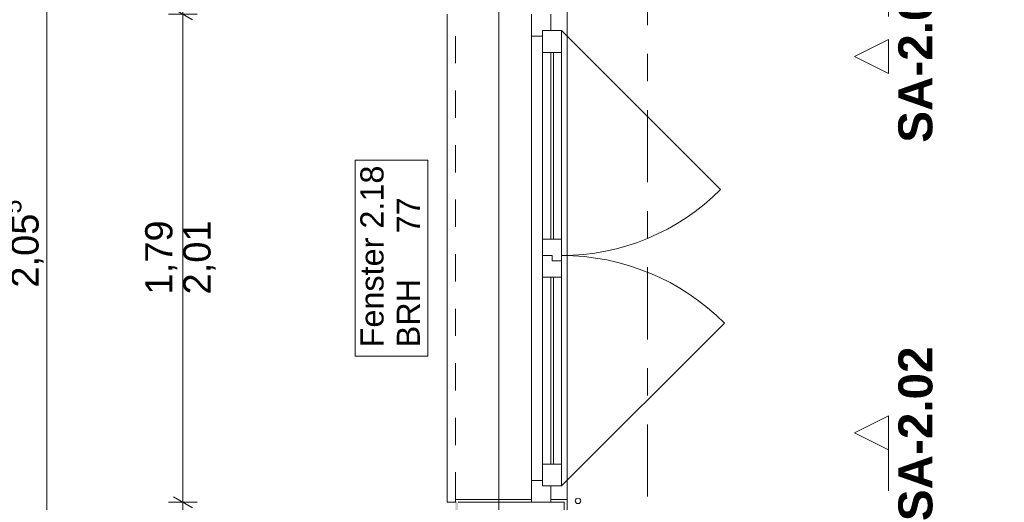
# Model space of a CAD drawing. Header units: metres. Extents: x -4 to 100, y -11 to 17.
# Tile 23 of 256: x -1.77 to 1.84, y 6.1 to 7.87. Entities that reach past the tile are written whole.
import ezdxf

# ---------------------------------------------------------------- set-up
doc = ezdxf.new("R2010")
doc.units = ezdxf.units.M
doc.header["$MEASUREMENT"] = 0
for name, pattern in [('Schnittlinie', [0.3, 0.15, -0.075, 0, -0.075]), ('Strichlinie doppelt', [0.546806, 0.264583, -0.105833, 0.070556, -0.105833]), ('Strichlinie eng', [0.115, 0.075, -0.04]), ('Wipeout_Contour', [1, 0, -1])]:
    doc.linetypes.add(name, pattern=pattern)
for name, color, linetype in [('152 - Bemaßung_ Beschriftung.Ausbau', 7, 'Continuous'), ('203 - Marker.Schnitt - Ausbaudetail SA', 7, 'Continuous'), ('451 - Universal.Achsen Raster', 7, 'Continuous'), ('603 - Struktur.Bodenplatte_ Decke Roh', 7, 'Continuous'), ('604 - Struktur.Wand Aussen', 7, 'Continuous'), ('650 - Abdeckung.Fußboden Aufbau', 7, 'Continuous'), ('801 - HKLSE.Heizung_ Klima_ Lüftung', 7, 'Continuous')]:
    doc.layers.add(name, color=color, linetype=linetype)
doc.styles.add('ERSTELLTER_STIL_1', font='txt')
doc.styles.add('ERSTELLTER_STIL_2', font='txt')
doc.dimstyles.new('ERSTELLTER_STIL__3', dxfattribs={"dimtxt": 0.1, "dimasz": 0.0532, "dimexe": 0.18, "dimexo": 0.0625, "dimgap": 0, "dimtad": 1, "dimzin": 0, "dimdsep": 46, "dimtxsty": 'ERSTELLTER_STIL_2', "dimblk": 'ARROWHEAD_2', "dimblk1": 'ARROWHEAD_2', "dimblk2": 'ARROWHEAD_2', "dimcen": 0.09, "dimse1": 1, "dimse2": 1, "dimclrd": 7, "dimclre": 7, "dimclrt": 7, "dimazin": 0, "dimtfac": 1, "dimtdec": 4, "dimtmove": 0, "dimatfit": 3, "dimfxl": 1, "dimtolj": 1, "dimtzin": 0, "dimarcsym": 0})
doc.dimstyles.new('ERSTELLTER_STIL__4', dxfattribs={"dimtxt": 0.1, "dimasz": 0.0532, "dimexe": 0.18, "dimexo": 0.0625, "dimgap": 0, "dimtad": 1, "dimzin": 0, "dimdsep": 46, "dimtxsty": 'ERSTELLTER_STIL_2', "dimblk": 'ARROWHEAD_2', "dimblk1": 'ARROWHEAD_2', "dimblk2": 'ARROWHEAD_2', "dimcen": 0.09, "dimse1": 1, "dimse2": 1, "dimclrd": 7, "dimclre": 7, "dimclrt": 7, "dimazin": 0, "dimtfac": 1, "dimtdec": 4, "dimtmove": 2, "dimatfit": 3, "dimfxl": 1, "dimtolj": 1, "dimtzin": 0, "dimarcsym": 0})
pattern_1 = [(0, (0, 0), (0, 0.0866025), [0, -0.05]), (0, (0.025, 0.0433), (0, 0.0866025), [0, -0.05])]
pattern_2 = [(45, (0, 0), (-0.01767767, 0.01767767), [0, -0.025])]

# ---------------------------------------------------------------- blocks, each defined once
blk = doc.blocks.new('*D414')
at = {"layer": '152 - Bemaßung_ Beschriftung.Ausbau', "color": 7, "linetype": 'Continuous', "lineweight": 5}
for p, q in [((-1.21, 6.1252), (-1.14, 6.0848)), ((-1.175, 0.005), (-1.175, 6.105)), ((-1.1225, 0.005), (-1.2275, 0.005)), ((-1.21, 0.0252), (-1.14, -0.0152)), ((-1.175, -0.145), (-1.175, 0.005))]:
    blk.add_line(p, q, dxfattribs=at)
at = {"layer": '152 - Bemaßung_ Beschriftung.Ausbau', "color": 7, "lineweight": 5, "insert": (-1.195, 2.922), "char_height": 0.1, "attachment_point": 7, "rotation": 90, "style": 'ERSTELLTER_STIL_2'}
blk.add_mtext('\\A1;{\\pql;\\fArial|b0|i0|c0|p38;6,10}', dxfattribs=at)
blk = doc.blocks.new('ARROWHEAD_2')
at = {"color": 0, "linetype": 'Continuous', "lineweight": 0}
for p, q in [((0, 0), (-1, 0)), ((-0.378, -0.655), (0.378, 0.655))]:
    blk.add_line(p, q, dxfattribs=at)
blk = doc.blocks.new('*D415')
at = {"layer": '152 - Bemaßung_ Beschriftung.Ausbau', "color": 7, "linetype": 'Continuous', "lineweight": 5}
for p, q in [((-1.21, 7.9152), (-1.14, 7.8748)), ((-1.175, 6.105), (-1.175, 7.895)), ((-1.21, 6.1252), (-1.14, 6.0848)), ((-1.1225, 6.105), (-1.2275, 6.105)), ((-1.175, 0.005), (-1.175, 6.105))]:
    blk.add_line(p, q, dxfattribs=at)
at = {"layer": '152 - Bemaßung_ Beschriftung.Ausbau', "color": 7, "lineweight": 5, "char_height": 0.1, "attachment_point": 7, "rotation": 90, "style": 'ERSTELLTER_STIL_2'}
for s, insert in [('\\A1;{\\pql;\\fArial|b0|i0|c0|p38;1,79}', (-1.195, 6.867)), ('\\A1;{\\pql;\\fArial|b0|i0|c0|p38;2,01}', (-1.055, 6.867))]:
    blk.add_mtext(s, dxfattribs=dict(at, insert=insert))
blk = doc.blocks.new('*D416')
at = {"layer": '152 - Bemaßung_ Beschriftung.Ausbau', "color": 7, "linetype": 'Continuous', "lineweight": 5}
for p, q in [((-1.21, 13.7152), (-1.14, 13.6748)), ((-1.175, 7.895), (-1.175, 13.695)), ((-1.21, 7.9152), (-1.14, 7.8748)), ((-1.1225, 7.895), (-1.2275, 7.895)), ((-1.175, 6.105), (-1.175, 7.895))]:
    blk.add_line(p, q, dxfattribs=at)
at = {"layer": '152 - Bemaßung_ Beschriftung.Ausbau', "color": 7, "lineweight": 5, "insert": (-1.195, 10.662), "char_height": 0.1, "attachment_point": 7, "rotation": 90, "style": 'ERSTELLTER_STIL_2'}
blk.add_mtext('\\A1;{\\pql;\\fArial|b0|i0|c0|p38;5,80}', dxfattribs=at)
blk = doc.blocks.new('*D422')
at = {"layer": '152 - Bemaßung_ Beschriftung.Ausbau', "color": 7, "linetype": 'Continuous', "lineweight": 5}
for p, q in [((-1.71, 8.0977), (-1.64, 8.0573)), ((-1.675, 6.0225), (-1.675, 8.0775)), ((-1.71, 6.0427), (-1.64, 6.0023)), ((-1.6225, 6.0225), (-1.7275, 6.0225)), ((-1.675, 5.8725), (-1.675, 6.0225))]:
    blk.add_line(p, q, dxfattribs=at)
at = {"layer": '152 - Bemaßung_ Beschriftung.Ausbau', "color": 7, "lineweight": 5, "char_height": 0.1, "attachment_point": 7, "rotation": 90, "style": 'ERSTELLTER_STIL_2'}
for s, insert in [('\\A1;{\\pql;\\fArial|b0|i0|c0|p38;15}', (-1.6845, 8.0774)), ('\\A1;{\\pql;\\fArial|b0|i0|c0|p38;2,05\\fArial|b0|i0|c0|p38;\\A1{\\H.66x;\\S5^  ;}}', (-1.6756, 6.8919))]:
    blk.add_mtext(s, dxfattribs=dict(at, insert=insert))
blk = doc.blocks.new('*D423')
at = {"layer": '152 - Bemaßung_ Beschriftung.Ausbau', "color": 7, "linetype": 'Continuous', "lineweight": 5}
for p, q in [((-1.71, 8.2477), (-1.64, 8.2073)), ((-1.675, 8.0775), (-1.675, 8.2275)), ((-1.71, 8.0977), (-1.64, 8.0573)), ((-1.6225, 8.0775), (-1.7275, 8.0775)), ((-1.675, 6.0225), (-1.675, 8.0775))]:
    blk.add_line(p, q, dxfattribs=at)
blk = doc.blocks.new('*D433')
at = {"layer": '152 - Bemaßung_ Beschriftung.Ausbau', "color": 7, "linetype": 'Continuous', "lineweight": 5}
for p, q in [((-2.21, 8.1202), (-2.14, 8.0798)), ((-2.175, 6), (-2.175, 8.1)), ((-2.1225, 6), (-2.2275, 6)), ((-2.21, 6.0202), (-2.14, 5.9798)), ((-2.175, 5.2), (-2.175, 6))]:
    blk.add_line(p, q, dxfattribs=at)
at = {"layer": '152 - Bemaßung_ Beschriftung.Ausbau', "color": 7, "lineweight": 5, "insert": (-2.195, 6.917), "char_height": 0.1, "attachment_point": 7, "rotation": 90, "style": 'ERSTELLTER_STIL_2'}
blk.add_mtext('\\A1;{\\pql;\\fArial|b0|i0|c0|p38;2,10}', dxfattribs=at)
blk = doc.blocks.new('*D434')
at = {"layer": '152 - Bemaßung_ Beschriftung.Ausbau', "color": 7, "linetype": 'Continuous', "lineweight": 5}
for p, q in [((-2.21, 8.5202), (-2.14, 8.4798)), ((-2.175, 8.1), (-2.175, 8.5)), ((-2.1225, 8.1), (-2.2275, 8.1)), ((-2.21, 8.1202), (-2.14, 8.0798)), ((-2.175, 6), (-2.175, 8.1))]:
    blk.add_line(p, q, dxfattribs=at)
at = {"layer": '152 - Bemaßung_ Beschriftung.Ausbau', "color": 7, "lineweight": 5, "insert": (-2.195, 8.2241), "char_height": 0.1, "attachment_point": 7, "rotation": 90, "style": 'ERSTELLTER_STIL_2'}
blk.add_mtext('\\A1;{\\pql;\\fArial|b0|i0|c0|p38;40}', dxfattribs=at)
blk = doc.blocks.new('*D440')
at = {"layer": '152 - Bemaßung_ Beschriftung.Ausbau', "color": 7, "linetype": 'Continuous', "lineweight": 5}
for p, q in [((-2.675, 13.845), (-2.675, 13.8792)), ((-2.6225, 13.845), (-2.7275, 13.845)), ((-2.64, 13.8248), (-2.71, 13.8652)), ((-2.675, -0.145), (-2.675, 13.845)), ((-2.71, -0.1248), (-2.64, -0.1652)), ((-2.6225, -0.145), (-2.7275, -0.145)), ((-2.675, -0.1792), (-2.675, -0.145))]:
    blk.add_line(p, q, dxfattribs=at)
at = {"layer": '152 - Bemaßung_ Beschriftung.Ausbau', "color": 7, "lineweight": 5, "insert": (-2.695, 6.679), "char_height": 0.1, "attachment_point": 7, "rotation": 90, "style": 'ERSTELLTER_STIL_2'}
blk.add_mtext('\\A1;{\\pql;\\fArial|b0|i0|c0|p38;13,99}', dxfattribs=at)

msp = doc.modelspace()

# ---------------------------------------------------------------- hatches: boundary and pattern name
at = {"layer": '604 - Struktur.Wand Aussen', "linetype": 'Continuous', "lineweight": 0, "true_color": 0x000000}
h = msp.add_hatch(dxfattribs=at)
h.set_pattern_fill('Verputz_0001', color=18, style=0, pattern_type=2)
h.set_pattern_definition(pattern_1)
h.paths.add_polyline_path([(-0.175, 6.105), (-0.165, 6.105), (0.105, 6.105), (0.105, 6.115), (-0.175, 6.115)])
h = msp.add_hatch(dxfattribs=at)
h.set_pattern_fill('Gips_0001', color=18, style=0, pattern_type=2)
h.set_pattern_definition(pattern_2)
h.paths.add_polyline_path([(0.235, 6.115), (0.175, 6.115), (0.175, 6.105), (0.225, 6.105), (0.235, 6.105)])
h = msp.add_hatch(dxfattribs=at)
h.set_pattern_fill('Verputz_0001', color=18, style=0, pattern_type=2)
h.set_pattern_definition(pattern_1)
h.paths.add_polyline_path([(-0.175, -0.145), (-0.165, -0.145), (-0.165, 6.105), (-0.175, 6.105)])
h = msp.add_hatch(dxfattribs=at)
h.set_pattern_fill('Gips_0001', color=18, style=0, pattern_type=2)
h.set_pattern_definition(pattern_2)
h.paths.add_polyline_path([(0.235, 6.105), (0.225, 6.105), (0.225, 6.01), (0.235, 6.01)])

# ---------------------------------------------------------------- linework, layer by layer
at = {"layer": '203 - Marker.Schnitt - Ausbaudetail SA', "color": 7, "linetype": 'Schnittlinie', "lineweight": 13}
for p, q in [((1.4147, 8.937), (1.4147, 7.8025)), ((1.4147, 6.2975), (1.4147, 4.763))]:
    msp.add_line(p, q, dxfattribs=at)
at = {"layer": '451 - Universal.Achsen Raster', "color": 160, "linetype": 'Strichlinie doppelt', "lineweight": 9, "true_color": 0x3232ff}
msp.add_line((0.53, -10.585), (0.53, 16.355), dxfattribs=at)
at = {"layer": '603 - Struktur.Bodenplatte_ Decke Roh', "color": 7, "linetype": 'Continuous', "lineweight": 18, "flags": 128}
msp.add_lwpolyline([(-0.015, 13.695), (-0.015, 0.005), (43.89, 0.005)], dxfattribs=at)
at = {"layer": '604 - Struktur.Wand Aussen', "color": 7, "linetype": 'Continuous', "lineweight": 9}
for p, q in [((-0.205, 6.105), (-0.205, 7.895)), ((0.235, 6.115), (0.235, 7.885)), ((0.215, 7.835), (0.7984, 7.2516)), ((0.215, 6.165), (0.8125, 6.7625)), ((-0.175, 6.105), (-0.205, 6.105))]:
    msp.add_line(p, q, dxfattribs=at)
at = {"layer": '604 - Struktur.Wand Aussen', "color": 7, "linetype": 'Strichlinie eng', "lineweight": 9}
msp.add_line((-0.175, 6.115), (-0.175, 7.885), dxfattribs=at)
at = {"layer": '604 - Struktur.Wand Aussen', "color": 7, "linetype": 'Continuous', "lineweight": 13}
for p, q in [((0.105, 7.895), (0.105, 7.815)), ((0.175, 7.835), (0.175, 7.895)), ((0.105, 7.815), (0.105, 6.185)), ((0.105, 7.815), (0.145, 7.815)), ((0.145, 7.815), (0.145, 7.835)), ((0.145, 7.835), (0.175, 7.835)), ((0.215, 7.835), (0.145, 7.835)), ((0.145, 7.835), (0.145, 7.755)), ((0.215, 7.755), (0.215, 7.835)), ((0.145, 7.755), (0.145, 7.07)), ((0.145, 7.755), (0.215, 7.755)), ((0.175, 7.755), (0.175, 7.07)), ((0.185, 7.07), (0.185, 7.755)), ((0.215, 7.07), (0.215, 7.755)), ((0.215, 7.07), (0.145, 7.07)), ((0.145, 7.07), (0.145, 7.01)), ((0.215, 6.99), (0.215, 7.07)), ((0.18, 7.01), (0.145, 7.01)), ((0.145, 7.01), (0.145, 6.93)), ((0.145, 7.01), (0.18, 7.01)), ((0.18, 6.99), (0.18, 7.01)), ((0.18, 7.01), (0.18, 6.99)), ((0.215, 6.99), (0.18, 6.99)), ((0.18, 6.99), (0.215, 6.99)), ((0.215, 6.93), (0.215, 6.99)), ((0.145, 6.93), (0.145, 6.245)), ((0.145, 6.93), (0.215, 6.93)), ((0.175, 6.93), (0.175, 6.245)), ((0.185, 6.245), (0.185, 6.93)), ((0.215, 6.245), (0.215, 6.93)), ((0.215, 6.245), (0.145, 6.245)), ((0.145, 6.245), (0.145, 6.165)), ((0.215, 6.165), (0.215, 6.245)), ((0.145, 6.185), (0.105, 6.185)), ((0.105, 6.185), (0.105, 6.105)), ((0.145, 6.165), (0.145, 6.185)), ((0.175, 6.165), (0.145, 6.165)), ((0.145, 6.165), (0.215, 6.165)), ((0.175, 6.105), (0.175, 6.165)), ((0.105, 6.105), (0.175, 6.105)), ((0.105, 6.105), (0.175, 6.105)), ((0.105, 6.105), (0.175, 6.105)), ((0.225, 6.105), (0.175, 6.105)), ((0.225, 6.01), (0.225, 6.105))]:
    msp.add_line(p, q, dxfattribs=at)
at = {"layer": '604 - Struktur.Wand Aussen', "color": 7, "linetype": 'Continuous', "lineweight": 5}
for p, q in [((0.105, 6.115), (-0.175, 6.115)), ((-0.175, 6.105), (-0.175, 6.115)), ((-0.175, 6.105), (-0.175, 6.115)), ((0.105, 6.115), (-0.175, 6.115)), ((0.105, 6.105), (0.105, 6.115)), ((0.175, 6.115), (0.235, 6.115)), ((0.175, 6.105), (0.175, 6.115)), ((0.175, 6.115), (0.235, 6.115)), ((0.235, 6.105), (0.235, 6.115)), ((0.235, 6.105), (0.235, 6.115)), ((-0.165, 6.105), (0.105, 6.105))]:
    msp.add_line(p, q, dxfattribs=at)
at = {"layer": '604 - Struktur.Wand Aussen', "color": 7, "linetype": 'Continuous', "lineweight": 9, "flags": 128}
msp.add_lwpolyline([(-0.2762, 6.6406), (-0.2762, 7.3594), (-0.4098, 7.3594), (-0.5433, 7.3594), (-0.5433, 6.6406), (-0.4098, 6.6406)], close=True, dxfattribs=at)
at = {"layer": '604 - Struktur.Wand Aussen', "color": 7, "linetype": 'Continuous', "lineweight": 9}
for centre, radius, start, end in [((0.215, 7.835), 0.825, 270, 315), ((0.215, 6.165), 0.845, 45, 90)]:
    msp.add_arc(centre, radius, start, end, dxfattribs=at)
at = {"layer": '650 - Abdeckung.Fußboden Aufbau', "color": 7, "linetype": 'Continuous', "lineweight": 13, "flags": 128}
msp.add_lwpolyline([(1.69, 8.2275), (1.69, 8.0775), (0.235, 8.0775), (0.235, 6.0225)], dxfattribs=at)
at = {"layer": '801 - HKLSE.Heizung_ Klima_ Lüftung', "color": 7, "linetype": 'Continuous', "lineweight": 5}
msp.add_circle((0.275, 6.11), 0.01, dxfattribs=at)

# ---------------------------------------------------------------- texts
at = {"layer": '203 - Marker.Schnitt - Ausbaudetail SA', "color": 7, "lineweight": 13, "char_height": 0.125, "rotation": 90, "style": 'ERSTELLTER_STIL_1'}
for s, insert, attachment_point in [('\\A1;{\\pqr;\\pt0;\\fArial|b1|i0|c0|p38;SA-2.03}', (1.578, 8.0641), 9), ('\\A1;{\\pql;\\pt0;\\fArial|b1|i0|c0|p38;SA-2.02}', (1.578, 6.0359), 7)]:
    msp.add_mtext(s, dxfattribs=dict(at, insert=insert, attachment_point=attachment_point))
at = {"layer": '604 - Struktur.Wand Aussen', "color": 7, "lineweight": 9, "char_height": 0.085, "rotation": 90, "style": 'ERSTELLTER_STIL_2'}
for s, insert, attachment_point in [('\\A1;{\\pql;\\pt0,0.05;\\fArial|b0|i0|c0|p38;77\\fArial|b0|i0|c0|p38;\\A1{\\H.66x;\\S^  ;}\\fArial|b0|i0|c0|p38;\\fArial|b0|i0|c0|p38;\\A1{\\H.66x;\\S^  ;}}', (-0.3903, 7.0909), 1), ('\\A1;{\\pql;\\pt0;\\fArial|b0|i0|c0|p38;Fenster 2.18}', (-0.4375, 6.6732), 7), ('\\A1;{\\pql;\\pt0;\\fArial|b0|i0|c0|p38;}', (-0.4098, 7.2199), 1), ('\\A1;{\\pql;\\pt0;\\fArial|b0|i0|c0|p38;BRH}', (-0.3903, 6.6732), 1)]:
    msp.add_mtext(s, dxfattribs=dict(at, insert=insert, attachment_point=attachment_point))

# ---------------------------------------------------------------- dimensions: what is measured, and where the dimension line sits
at = {"layer": '152 - Bemaßung_ Beschriftung.Ausbau', "color": 7, "linetype": 'Continuous', "lineweight": 5}
for base, p1, p2, picture, middle in [((-2.675, 13.845), (-0.165, -0.145), (-0.165, 13.845), '*D440', (-2.745, 6.847)), ((-1.175, 13.695), (0.105, 7.895), (-0.015, 13.695), '*D416', (-1.245, 10.7919)), ((-2.175, 8.5), (0.68, 8.1), (0.68, 8.5), '*D434', (-2.245, 8.3003)), ((-2.175, 8.1), (0.68, 6), (0.68, 8.1), '*D433', (-2.245, 7.0468)), ((-1.175, 7.895), (0.105, 6.105), (0.105, 7.895), '*D415', (-1.245, 6.9969)), ((-1.175, 6.105), (-0.015, 0.005), (0.105, 6.105), '*D414', (-1.245, 3.0519))]:
    dim = msp.add_linear_dim(base=base, p1=p1, p2=p2, angle=90, dimstyle='ERSTELLTER_STIL__3', dxfattribs=at)
    dim.commit()
    dim.dimension.update_dxf_attribs({"geometry": picture, "text_midpoint": middle, "dimtype": 160, "text_rotation": 90})

# ---------------------------------------------------------------- next in the draw order: wipeouts: each hides what was drawn before it
at = {"color": 254, "linetype": 'Wipeout_Contour', "lineweight": 0, "ltscale": 23.545361}
msp.add_wipeout([(1.4147, 7.6775), (1.4147, 7.8025), (1.2897, 7.74)], dxfattribs=at).dxf.layer = '203 - Marker.Schnitt - Ausbaudetail SA'
at = {"color": 254, "linetype": 'Wipeout_Contour', "lineweight": 0, "ltscale": 19.473495}
msp.add_wipeout([(1.4147, 6.4225), (1.2897, 6.36), (1.4147, 6.2975)], dxfattribs=at).dxf.layer = '203 - Marker.Schnitt - Ausbaudetail SA'

# ---------------------------------------------------------------- next in the draw order: linework, layer by layer
at = {"layer": '203 - Marker.Schnitt - Ausbaudetail SA', "color": 7, "linetype": 'Continuous', "lineweight": 13, "flags": 128}
for points in [[(1.4147, 7.6775), (1.4147, 7.8025), (1.2897, 7.74)], [(1.4147, 6.4225), (1.4147, 6.2975), (1.2897, 6.36)]]:
    msp.add_lwpolyline(points, close=True, dxfattribs=at)

# ---------------------------------------------------------------- next in the draw order: dimensions: what is measured, and where the dimension line sits
at = {"layer": '152 - Bemaßung_ Beschriftung.Ausbau', "color": 7, "linetype": 'Continuous', "lineweight": 5}
for base, p1, p2, dimstyle, picture, middle in [((-1.675, 8.2275), (5.7662, 8.0775), (5.7662, 8.2275), 'ERSTELLTER_STIL__4', '*D423', (-1.7345, 8.1536)), ((-1.675, 8.07748225), (5.7662375, 6.02248227), (5.7662375, 8.07748225), 'ERSTELLTER_STIL__3', '*D422', (-1.745, 7.15685275))]:
    dim = msp.add_linear_dim(base=base, p1=p1, p2=p2, angle=90, dimstyle=dimstyle, dxfattribs=at)
    dim.commit()
    dim.dimension.update_dxf_attribs({"geometry": picture, "text_midpoint": middle, "dimtype": 160, "text_rotation": 90})

doc.saveas('drawing.dxf')
